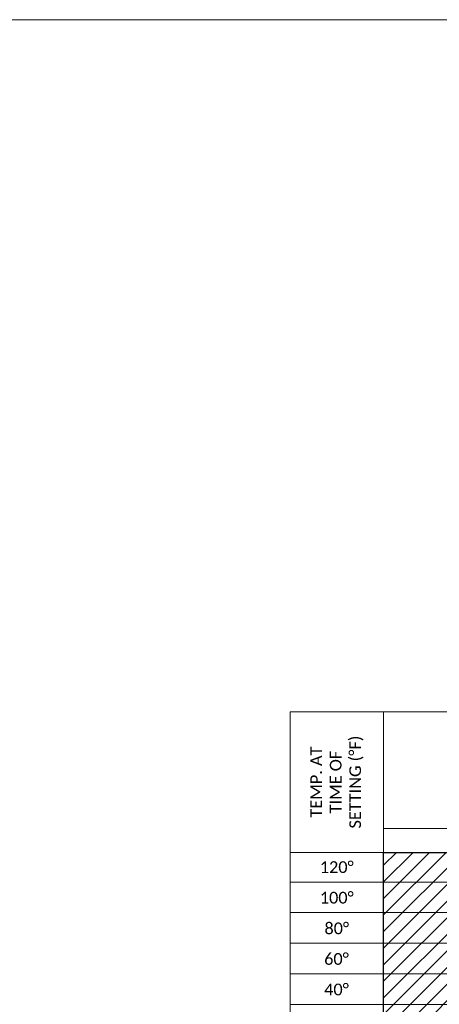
# Model space of a CAD drawing. Extents: x 5.9 to 37.4, y -13.6 to 7.4.
# Tile 7 of 8: x 21.6 to 26.1, y -3.1 to 7.4. Entities that reach past the tile are written whole.
import ezdxf

# ---------------------------------------------------------------- set-up
doc = ezdxf.new("R2010")
doc.units = 0
doc.header["$MEASUREMENT"] = 0
doc.layers.add('B_ANNO_DESIGN_NOTES', color=1, linetype='Continuous', lineweight=18, true_color=0xff0000)
for name, color, linetype, lineweight in [('B_ANNO_DIM', 7, 'Continuous', 18), ('B_ANNO_SYMB', 7, 'Continuous', 18), ('B_ANNO_TEXT', 7, 'Continuous', 18), ('B_DETAIL', 7, 'Continuous', 18)]:
    doc.layers.add(name, color=color, linetype=linetype, lineweight=lineweight)
doc.layers.add('B_ANNO_NOPLOT', color=47, linetype='Continuous', lineweight=18, plot=False)
doc.styles.add('Annotative', font='calibri.ttf', dxfattribs={"height": 0.0625})
doc.styles.get("Standard").update_dxf_attribs({"font": 'calibri.ttf'})
doc.dimstyles.get("Standard").update_dxf_attribs({"dimtxt": 0.0625, "dimasz": 0.0625, "dimexe": 0.03125, "dimexo": 0.03125, "dimgap": 0.03125, "dimtad": 1, "dimdec": 3, "dimzin": 3, "dimdsep": 46, "dimlunit": 4, "dimtxsty": 'Standard', "dimblk": 'OPEN30', "dimcen": 0.03125, "dimaunit": 1, "dimadec": 0, "dimazin": 3, "dimtfac": 0.75, "dimtdec": 3, "dimtofl": 0, "dimtmove": 0, "dimatfit": 3, "dimldrblk": 'OPEN30', "dimfxl": 1, "dimtfill": 1, "dimfrac": 1, "dimtolj": 1, "dimtzin": 0, "dimarcsym": 0})

# ---------------------------------------------------------------- blocks, each defined once
blk = doc.blocks.new('_Open30')
at = {"color": 0, "linetype": 'ByBlock', "lineweight": -2}
for p, q in [((-1, 0.268), (0, 0)), ((0, 0), (-1, -0.268)), ((0, 0), (-1, 0))]:
    blk.add_line(p, q, dxfattribs=at)
blk = doc.blocks.new('*D95')
at = {"layer": 'B_ANNO_DIM', "transparency": 16777216}
for p, q in [((26.773, -2.993), (26.773, -3.214)), ((28.091, -3), (28.091, -3.214)), ((26.898, -3.152), (27.966, -3.152))]:
    blk.add_line(p, q, dxfattribs=at)
at = {"layer": 'Defpoints', "color": 0, "lineweight": -2, "transparency": 16777216}
for p in [(26.773, -2.93), (28.091, -2.937), (28.091, -3.152)]:
    blk.add_point(p, dxfattribs=at)
at = {"layer": 'B_ANNO_DIM', "transparency": 16777216, "xscale": 0.125, "yscale": 0.125, "zscale": 0.125, "rotation": 180}
blk.add_blockref('_Open30', (26.773, -3.152), dxfattribs=at)
at = {"layer": 'B_ANNO_DIM', "transparency": 16777216, "xscale": 0.125, "yscale": 0.125, "zscale": 0.125}
blk.add_blockref('_Open30', (28.091, -3.152), dxfattribs=at)
at = {"layer": 'B_ANNO_DIM', "lineweight": -2, "transparency": 16777216, "insert": (27.432, -3.027), "char_height": 0.125, "attachment_point": 5, "bg_fill": 3, "box_fill_scale": 1.25, "bg_fill_color": 256, "bg_fill_true_color": 13158600, "bg_fill_transparency": 0}
blk.add_mtext('\\A1;VERT.', dxfattribs=at)
blk = doc.blocks.new('*D5')
at = {"layer": 'B_ANNO_DIM', "transparency": 16777216}
for p, q in [((26.648, -2.453), (26.648, -2.262)), ((26.773, -2.649), (26.773, -2.262)), ((26.523, -2.324), (26.398, -2.324)), ((26.898, -2.324), (27.302, -2.324))]:
    blk.add_line(p, q, dxfattribs=at)
at = {"layer": 'Defpoints', "color": 0, "lineweight": -2, "transparency": 16777216}
for p in [(26.773, -2.324), (26.648, -2.516), (26.773, -2.93)]:
    blk.add_point(p, dxfattribs=at)
at = {"layer": 'B_ANNO_DIM', "transparency": 16777216, "xscale": 0.125, "yscale": 0.125, "zscale": 0.125}
blk.add_blockref('_Open30', (26.648, -2.324), dxfattribs=at)
at = {"layer": 'B_ANNO_DIM', "transparency": 16777216, "xscale": 0.125, "yscale": 0.125, "zscale": 0.125, "rotation": 180}
blk.add_blockref('_Open30', (26.773, -2.324), dxfattribs=at)
at = {"layer": 'B_ANNO_DIM', "lineweight": -2, "transparency": 16777216, "insert": (27.162, -2.177), "char_height": 0.125, "attachment_point": 5, "bg_fill": 3, "box_fill_scale": 1.25, "bg_fill_color": 256, "bg_fill_true_color": 13158600, "bg_fill_transparency": 0}
blk.add_mtext('\\A1;(-)', dxfattribs=at)
blk = doc.blocks.new('*D6')
at = {"layer": 'B_ANNO_DIM', "transparency": 16777216}
for p, q in [((28.087, -2.874), (28.087, -2.262)), ((28.176, -2.512), (28.176, -2.262)), ((27.962, -2.324), (27.521, -2.324)), ((28.301, -2.324), (28.426, -2.324))]:
    blk.add_line(p, q, dxfattribs=at)
at = {"layer": 'Defpoints', "color": 0, "lineweight": -2, "transparency": 16777216}
for p in [(28.087, -2.324), (28.176, -2.574), (28.087, -2.937)]:
    blk.add_point(p, dxfattribs=at)
at = {"layer": 'B_ANNO_DIM', "transparency": 16777216, "xscale": 0.125, "yscale": 0.125, "zscale": 0.125}
blk.add_blockref('_Open30', (28.087, -2.324), dxfattribs=at)
at = {"layer": 'B_ANNO_DIM', "transparency": 16777216, "xscale": 0.125, "yscale": 0.125, "zscale": 0.125, "rotation": 180}
blk.add_blockref('_Open30', (28.176, -2.324), dxfattribs=at)
at = {"layer": 'B_ANNO_DIM', "lineweight": -2, "transparency": 16777216, "insert": (27.679, -2.177), "char_height": 0.125, "attachment_point": 5, "bg_fill": 3, "box_fill_scale": 1.25, "bg_fill_color": 256, "bg_fill_true_color": 13158600, "bg_fill_transparency": 0}
blk.add_mtext('\\A1;(+)', dxfattribs=at)
blk = doc.blocks.new('TEMP_TIME SETTING TABLE')
at = {"layer": 'B_ANNO_DESIGN_NOTES', "lineweight": -2}
h = blk.add_hatch(dxfattribs=at)
h.set_pattern_fill('ANSI31', color=256)
h.set_pattern_definition([(45, (27.49548, -4.78979), (-0.0883883, 0.0883883), [])])
h.paths.add_polyline_path([(25.495, -3.5048), (29.496, -3.5048), (29.496, -6.0748), (25.495, -6.0748)])
blk.add_lwpolyline([(25.495, -3.5048), (29.496, -3.5048), (29.496, -6.0748), (25.495, -6.0748)], close=True, dxfattribs=at)
at = {"layer": 'B_ANNO_SYMB'}
for p, q in [((24.498, -6.0748), (24.498, -2.0058)), ((24.498, -2.0058), (29.496, -2.0058)), ((25.495, -2.0058), (25.495, -3.5048)), ((29.496, -2.0058), (29.496, -6.0748)), ((25.495, -3.2498), (29.492, -3.2498)), ((27.432, -3.2498), (27.432, -6.0748)), ((24.495, -3.5048), (29.492, -3.5048)), ((25.495, -3.5048), (25.495, -6.0748)), ((24.495, -3.8208), (29.492, -3.8208)), ((29.492, -4.1468), (24.495, -4.1468)), ((24.495, -4.4738), (29.492, -4.4738)), ((29.492, -4.7998), (24.495, -4.7998)), ((24.495, -5.1258), (29.492, -5.1258)), ((29.492, -5.4528), (24.495, -5.4528)), ((29.492, -5.7788), (24.495, -5.7788)), ((29.496, -6.0748), (24.498, -6.0748))]:
    blk.add_line(p, q, dxfattribs=at)
at = {"layer": 'B_DETAIL'}
for p, q in [((26.6457, -2.5951), (26.6286, -2.5377)), ((26.6306, -2.5997), (26.7126, -2.5747)), ((26.6506, -2.7857), (26.6306, -2.5997)), ((26.6975, -2.5793), (26.6796, -2.5227)), ((26.7876, -2.7447), (26.7126, -2.5747)), ((28.0576, -2.7507), (28.1336, -2.5797)), ((28.1336, -2.5797), (28.2156, -2.5987)), ((28.1486, -2.5827), (28.1626, -2.5247)), ((28.1966, -2.7837), (28.2156, -2.5987)), ((28.2006, -2.5957), (28.2146, -2.5377)), ((26.6196, -2.8587), (26.8536, -2.7887)), ((26.6684, -2.8441), (26.6506, -2.7857)), ((26.8054, -2.8031), (26.7876, -2.7447)), ((26.8536, -2.7887), (26.8715, -2.8471)), ((27.9936, -2.7987), (27.9796, -2.8587)), ((27.9936, -2.7987), (28.2326, -2.8547)), ((28.0436, -2.8107), (28.0576, -2.7507)), ((28.1826, -2.8437), (28.1966, -2.7837)), ((26.6196, -2.8587), (26.6376, -2.9177)), ((28.2326, -2.8547), (28.2186, -2.9147))]:
    blk.add_line(p, q, dxfattribs=at)
for centre, radius, start, end in [((26.6584, -2.5447), 0.0306, 45.96588, 166.8132), ((28.1846, -2.5447), 0.0308, 13.13402, 137.72631), ((26.7196, -2.7667), 0.1718, 241.49599, 332.08283), ((28.1266, -2.7687), 0.1724, 211.47684, 302.21654)]:
    blk.add_arc(centre, radius, start, end, dxfattribs=at)
at = {"lineweight": -2, "style": 'Annotative'}
blk.add_attdef('XX', (25.495, -3.7196), '', height=0.125, dxfattribs=at)
at = {"layer": 'B_ANNO_TEXT', "lineweight": -2, "insert": (24.9965, -2.7553), "char_height": 0.125, "width": 1.027501, "attachment_point": 5, "rotation": 90, "style": 'Annotative'}
blk.add_mtext('TEMP. AT TIME OF SETTING (%%DF)', dxfattribs=at)
at = {"layer": 'B_ANNO_TEXT', "lineweight": -2, "char_height": 0.125, "width": 1.027501, "attachment_point": 5, "style": 'Annotative'}
for s, insert in [('PIERS', (26.4635, -3.3773)), ('PIERS', (28.462, -3.3773)), ('120%%D', (24.995, -3.6628)), ('120%%D', (24.995, -3.6628)), ('100%%D', (24.995, -3.9888)), ('80%%D', (24.995, -4.3158)), ('60%%D', (24.992, -4.6418)), ('40%%D', (24.992, -4.9678)), ('20%%D', (24.995, -5.2948)), ('0%%D', (24.995, -5.6208)), ('-20%%D', (24.995, -5.9168))]:
    blk.add_mtext(s, dxfattribs=dict(at, insert=insert))
at = {"layer": 'B_ANNO_DIM', "lineweight": -2}
dim = blk.add_linear_dim(base=(28.091, -3.1519), p1=(26.773, -2.93), p2=(28.091, -2.9373), text='VERT.', dimstyle='Standard', override={"dimscale": 2, "dimclrd": 256, "dimclre": 256, "dimclrt": 256, "dimlwd": 65535, "dimlwe": 65535}, dxfattribs=at)
dim.commit()
dim.dimension.update_dxf_attribs({"geometry": '*D95', "text_midpoint": (27.432, -3.1519), "dimtype": 160})
for base, p1, p2, text, picture, middle in [((26.773, -2.3243), (26.6484, -2.5158), (26.773, -2.93), '(-)', '*D5', (27.1625, -2.177)), ((28.0874, -2.3243), (28.1763, -2.5743), (28.0874, -2.9365), '(+)', '*D6', (27.679, -2.177))]:
    dim = blk.add_linear_dim(base=base, p1=p1, p2=p2, text=text, dimstyle='Standard', override={"dimscale": 2, "dimclrd": 256, "dimclre": 256, "dimclrt": 256, "dimlwd": 65535, "dimlwe": 65535}, dxfattribs=at)
    dim.commit()
    dim.dimension.update_dxf_attribs({"geometry": picture, "text_midpoint": middle})
at = {"layer": 'B_ANNO_TEXT', "lineweight": -2}
blk.add_line((28.0588, -3.0742), (28.2229, -2.3763), dxfattribs=at)
at = {"layer": 'B_DETAIL', "lineweight": -2}
blk.add_line((26.8163, -3.0742), (26.6064, -2.3763), dxfattribs=at)

msp = doc.modelspace()

# ---------------------------------------------------------------- linework, layer by layer
at = {"layer": 'B_ANNO_NOPLOT', "flags": 128}
msp.add_lwpolyline([(5.853, -13.647), (5.853, 7.353), (32.847, 7.353), (32.847, 6.258), (37.353, 6.258), (37.353, -10.272), (32.234, -10.272), (32.234, -13.647)], close=True, dxfattribs=at)

# ---------------------------------------------------------------- next in the draw order: block references
at = {"lineweight": -2}
msp.add_blockref('TEMP_TIME SETTING TABLE', (0, 1.978), dxfattribs=at)

doc.saveas('drawing.dxf')
